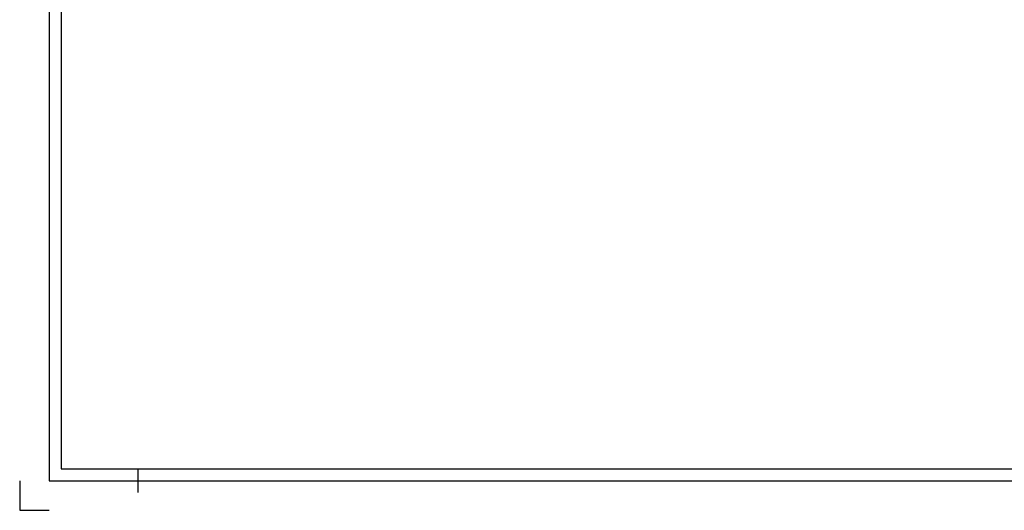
# Model space of a CAD drawing. Header units: millimetres. Extents: x 12217 to 12811, y 3674 to 4094.
# Tile 1 of 47: x 12217 to 12384, y 3674 to 3757. Entities that reach past the tile are written whole.
import ezdxf

# ---------------------------------------------------------------- set-up
doc = ezdxf.new("R2010")
doc.units = ezdxf.units.MM
doc.layers.get('0').update_dxf_attribs({"linetype": 'CONTINUOUS'})

# ---------------------------------------------------------------- blocks, each defined once
blk = doc.blocks.new('DINA2_00002', base_point=(12224.3, 3680.88))
for p, q in [((12222.3, 4088.88), (12222.3, 3678.88)), ((12224.3, 4086.88), (12224.3, 3680.88)), ((12237.3, 3680.88), (12237.3, 3676.88)), ((12222.3, 3678.88), (12806.3, 3678.88))]:
    blk.add_line(p, q)
for points in [[(12224.3, 3680.88), (12804.3, 3680.88), (12804.3, 4086.88)], [(12217.3, 3678.88), (12217.3, 3673.88), (12222.3, 3673.88)]]:
    blk.add_lwpolyline(points)
blk = doc.blocks.new('_ZBL0026_00001')
blk.add_blockref('DINA2_00002', (12224.3, 3680.88))

msp = doc.modelspace()

# ---------------------------------------------------------------- block references
msp.add_blockref('_ZBL0026_00001', (0, 0))

doc.saveas('drawing.dxf')
